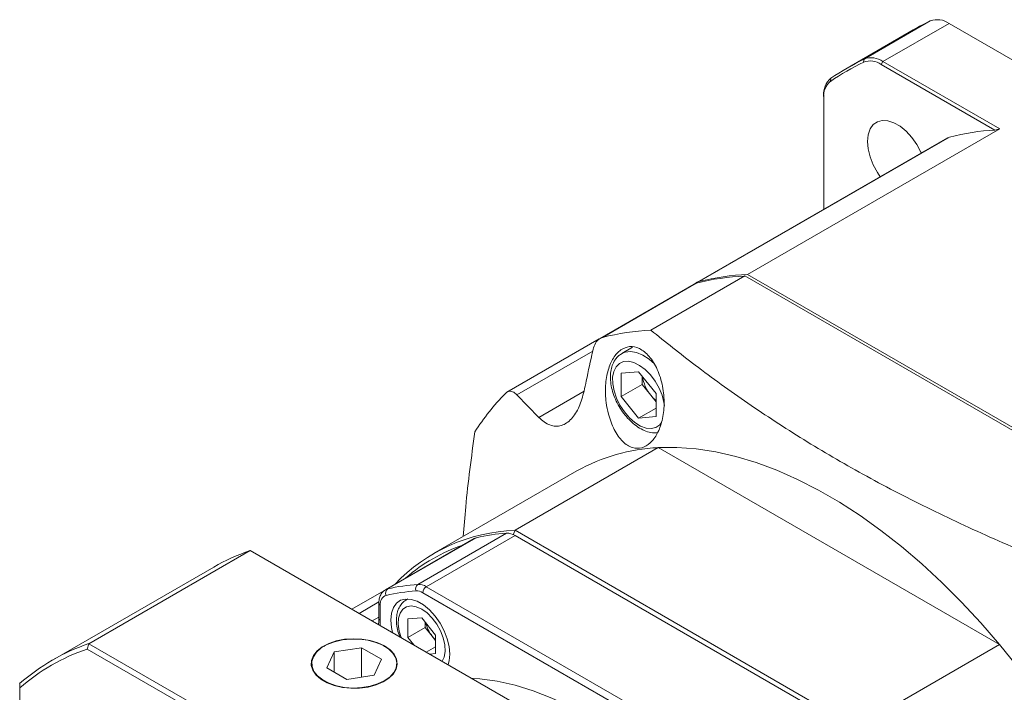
# Model space of a CAD drawing. Header units: millimetres. Extents: x 9847 to 11098, y 3572 to 4457.
# Tile 4 of 8: x 10145 to 10286, y 3892 to 3988. Entities that reach past the tile are written whole.
import ezdxf

# ---------------------------------------------------------------- set-up
doc = ezdxf.new("R2010")
doc.units = ezdxf.units.MM
doc.layers.get('0').update_dxf_attribs({"lineweight": 40})

msp = doc.modelspace()

# ---------------------------------------------------------------- linework, layer by layer
at = {"color": 7, "linetype": 'Continuous', "lineweight": 15}
for p, q in [((10265.66, 3982.4), (10275.07, 3987.83)), ((10277.73, 3987.49), (10268.33, 3982.06)), ((10369.75, 3934.37), (10277.73, 3987.49)), ((10272.65, 3986.56), (10263.24, 3981.13)), ((10265.66, 3982.4), (10265.58, 3981.95)), ((10268.33, 3982.06), (10268.08, 3981.63)), ((10284.25, 3972.3), (10268.08, 3981.63)), ((10268.33, 3982.06), (10284.95, 3972.46)), ((10260.92, 3979.67), (10260.86, 3979.23)), ((10259.89, 3977.18), (10259.89, 3976.9)), ((10259.89, 3976.9), (10259.89, 3961.01)), ((10249.07, 3951.75), (10284.95, 3972.46)), ((10277.5, 3971.18), (10241.86, 3950.6)), ((10277.8, 3971.3), (10242.16, 3950.72)), ((10248.67, 3951.52), (10235.3, 3943.8)), ((10307.44, 3917.59), (10248.67, 3951.52)), ((10307.84, 3917.82), (10249.07, 3951.75)), ((10241.47, 3950.37), (10228.08, 3942.64)), ((10241.76, 3950.5), (10228.4, 3942.78)), ((10241.8, 3950.57), (10241.53, 3950.41)), ((10227.92, 3942.55), (10214.81, 3934.98)), ((10232.7, 3941.37), (10231.14, 3940.47)), ((10231.08, 3937.67), (10233.55, 3937.89)), ((10231.08, 3934.37), (10231.08, 3937.67)), ((10233.55, 3937.89), (10236.03, 3934.81)), ((10234.05, 3936.08), (10234.05, 3937.27)), ((10234.05, 3936.08), (10231.08, 3934.37)), ((10235.28, 3934.54), (10234.05, 3936.08)), ((10216.22, 3934.61), (10219.35, 3931.39)), ((10233.55, 3931.29), (10231.08, 3934.37)), ((10236.03, 3933.62), (10235.28, 3934.54)), ((10236.03, 3934.81), (10236.03, 3931.51)), ((10236.03, 3932.72), (10233.55, 3931.29)), ((10236.03, 3931.51), (10233.55, 3931.29)), ((10236.35, 3927.08), (10215.96, 3915.31)), ((10284.91, 3899.05), (10236.35, 3927.08)), ((10224.76, 3923.76), (10204.37, 3911.99)), ((10202.12, 3907.61), (10214.74, 3914.9)), ((10215.96, 3914.57), (10203.33, 3907.28)), ((10215.7, 3914.65), (10215.96, 3915.31)), ((10215.96, 3915.31), (10264.52, 3887.27)), ((10263.24, 3887.27), (10215.96, 3914.57)), ((10210.12, 3914.13), (10197.5, 3906.84)), ((10210.45, 3914.26), (10197.83, 3906.97)), ((10155.31, 3899.17), (10178.27, 3912.43)), ((10253.6, 3868.95), (10178.27, 3912.43)), ((10173.07, 3910.08), (10150.1, 3896.82)), ((10197.27, 3906.71), (10192.73, 3904.09)), ((10250.12, 3879.13), (10202.84, 3906.42)), ((10203.33, 3907.28), (10250.62, 3879.98)), ((10196.57, 3904.95), (10196.57, 3902.79)), ((10196.78, 3904.67), (10196.78, 3902.5)), ((10200.69, 3905.54), (10200.5, 3905.43)), ((10200.5, 3905.43), (10200.56, 3905.47)), ((10200.7, 3902.69), (10202.68, 3902.87)), ((10200.7, 3900.05), (10200.7, 3902.69)), ((10202.68, 3902.87), (10204.66, 3900.4)), ((10203.17, 3901.48), (10203.17, 3902.25)), ((10203.17, 3901.48), (10200.7, 3900.05)), ((10204.16, 3900.25), (10203.17, 3901.48)), ((10204.66, 3900.4), (10204.66, 3897.76)), ((10155.05, 3898.41), (10155.31, 3899.17)), ((10155.31, 3899.17), (10230.64, 3855.69)), ((10201.54, 3899), (10200.7, 3900.05)), ((10204.66, 3899.63), (10204.16, 3900.25)), ((10264.52, 3887.27), (10284.91, 3899.05)), ((10230.1, 3855.08), (10155.05, 3898.41)), ((10188.79, 3898.82), (10188.74, 3898.79)), ((10190.21, 3898), (10189.17, 3895.74)), ((10194.12, 3898.6), (10190.21, 3898)), ((10190.21, 3895.14), (10190.21, 3898)), ((10196.97, 3896.95), (10194.12, 3898.6)), ((10194.12, 3894.42), (10194.12, 3898.6)), ((10197.4, 3898.79), (10197.35, 3898.82)), ((10204.66, 3898.73), (10203.33, 3897.97)), ((10204.66, 3897.76), (10203.82, 3897.69)), ((10195.93, 3894.7), (10196.97, 3896.95)), ((10189.17, 3895.74), (10192.02, 3894.09)), ((10145.45, 3893.48), (10145.45, 3892.87)), ((10192.02, 3894.09), (10195.93, 3894.7)), ((10145.45, 3892.87), (10145.45, 3806.2))]:
    msp.add_line(p, q, dxfattribs=at)
at = {"color": 8, "linetype": 'Continuous', "lineweight": 15}
for p, q in [((10227.01, 3940.84), (10216.22, 3934.61)), ((10225.78, 3935.1), (10219.35, 3931.39)), ((10196.58, 3905.13), (10193.76, 3903.49)), ((10200.56, 3905.47), (10200.72, 3905.54)), ((10195.63, 3902.41), (10196.57, 3902.95)), ((10196.78, 3902.5), (10196.75, 3901.77))]:
    msp.add_line(p, q, dxfattribs=at)
at = {"color": 7, "linetype": 'Continuous', "lineweight": 15, "flags": 128}
for points in [[(10267.94, 3965.66), (10267.53, 3966.27), (10266.94, 3967.37), (10266.5, 3968.5), (10266.23, 3969.62), (10266.13, 3970.69), (10266.23, 3971.64), (10266.5, 3972.45), (10266.94, 3973.08), (10267.53, 3973.49), (10268.24, 3973.68), (10269.04, 3973.63), (10269.9, 3973.34), (10270.78, 3972.84), (10271.64, 3972.13), (10272.44, 3971.25), (10273.16, 3970.24), (10273.74, 3969.15), (10273.8, 3969.04)], [(10277.5, 3971.18), (10277.57, 3971.21), (10277.8, 3971.3)], [(10241.76, 3950.5), (10241.54, 3950.41), (10241.47, 3950.37)], [(10284.91, 3899.05), (10282.26, 3902.14), (10279.53, 3905.09), (10276.73, 3907.89), (10273.88, 3910.53), (10270.99, 3913), (10268.05, 3915.29), (10265.1, 3917.4), (10262.12, 3919.32), (10259.14, 3921.04), (10256.17, 3922.56), (10253.21, 3923.86), (10250.28, 3924.95), (10247.39, 3925.82), (10244.53, 3926.47), (10241.74, 3926.9), (10239.01, 3927.1), (10236.35, 3927.08)], [(10210.45, 3914.26), (10210.22, 3914.18), (10210.12, 3914.13)], [(10198.52, 3900.74), (10198.37, 3901.48), (10198.27, 3902.54), (10198.37, 3903.5), (10198.64, 3904.31), (10199.08, 3904.93), (10199.67, 3905.35), (10200.38, 3905.53), (10201.18, 3905.48), (10202.04, 3905.2), (10202.92, 3904.69), (10203.78, 3903.98), (10204.58, 3903.11), (10205.3, 3902.1), (10205.88, 3901), (10206.32, 3899.87), (10206.6, 3898.75), (10206.69, 3897.68), (10206.69, 3897.68)], [(10197.4, 3898.85), (10196.44, 3899.3), (10195.34, 3899.63), (10194.15, 3899.83), (10192.91, 3899.88), (10191.69, 3899.79), (10190.51, 3899.56), (10189.44, 3899.2), (10188.53, 3898.72), (10187.79, 3898.14), (10187.27, 3897.49), (10186.99, 3896.79), (10186.96, 3896.08), (10187.18, 3895.38), (10187.64, 3894.71), (10188.32, 3894.11), (10189.2, 3893.61), (10190.23, 3893.21), (10191.38, 3892.95), (10192.6, 3892.82), (10193.84, 3892.84), (10195.05, 3893), (10196.18, 3893.3), (10197.18, 3893.72), (10198.01, 3894.25), (10198.64, 3894.87), (10199.04, 3895.55), (10199.19, 3896.26), (10199.1, 3896.97), (10198.76, 3897.66), (10198.18, 3898.29), (10197.4, 3898.85)], [(10197.35, 3893.88), (10198.12, 3894.42), (10198.69, 3895.05), (10199.03, 3895.73), (10199.12, 3896.44), (10198.97, 3897.14), (10198.57, 3897.81), (10197.95, 3898.42), (10197.13, 3898.94), (10196.14, 3899.36), (10195.03, 3899.65), (10193.83, 3899.81), (10192.61, 3899.83), (10191.4, 3899.71), (10190.27, 3899.44), (10189.24, 3899.06), (10188.38, 3898.56), (10187.7, 3897.97), (10187.25, 3897.31), (10187.03, 3896.61), (10187.07, 3895.91), (10187.34, 3895.22), (10187.85, 3894.58), (10188.58, 3894.01), (10189.49, 3893.53), (10190.54, 3893.17), (10191.7, 3892.94), (10192.92, 3892.85), (10194.14, 3892.91), (10195.32, 3893.1), (10196.4, 3893.43), (10197.35, 3893.88)], [(10206.69, 3897.68), (10206.6, 3896.73), (10206.45, 3896.22)]]:
    msp.add_lwpolyline(points, dxfattribs=at)
at = {"color": 8, "linetype": 'Continuous', "lineweight": 15, "flags": 128}
for points in [[(10231.17, 3940.49), (10231.63, 3940.68), (10232.4, 3940.77), (10233.25, 3940.62), (10234.14, 3940.24), (10235.04, 3939.66), (10235.79, 3939)], [(10230.34, 3938.59), (10230.01, 3937.93), (10229.85, 3937.11), (10229.87, 3936.17), (10230.05, 3935.16), (10230.41, 3934.13), (10230.9, 3933.11), (10231.52, 3932.17), (10232.24, 3931.33), (10233.02, 3930.65), (10233.82, 3930.16), (10234.61, 3929.87), (10235.35, 3929.8), (10236, 3929.95), (10236.55, 3930.33), (10236.81, 3930.65)], [(10237.22, 3933.09), (10237.16, 3933.5), (10236.89, 3934.53), (10236.47, 3935.56), (10235.9, 3936.55), (10235.23, 3937.44), (10234.48, 3938.2), (10233.68, 3938.79), (10232.88, 3939.19), (10232.11, 3939.37), (10231.41, 3939.33), (10230.81, 3939.06), (10230.34, 3938.59)], [(10197.5, 3906.84), (10197.6, 3906.89), (10197.83, 3906.97)], [(10202.68, 3904.08), (10201.91, 3904.43), (10201.18, 3904.54), (10200.53, 3904.42), (10200, 3904.08), (10199.61, 3903.53), (10199.39, 3902.8), (10199.34, 3901.93), (10199.48, 3900.97), (10199.76, 3900.03)], [(10205.6, 3896.66), (10205.88, 3897.27), (10206.01, 3898.08), (10205.97, 3899), (10205.75, 3899.98), (10205.36, 3900.98), (10204.83, 3901.94), (10204.18, 3902.81), (10203.45, 3903.54), (10202.68, 3904.08)], [(10209.74, 3894.27), (10210.95, 3894.17), (10213.43, 3893.82), (10215.98, 3893.24), (10218.56, 3892.44), (10221.18, 3891.43), (10223.83, 3890.21), (10226.48, 3888.77), (10229.14, 3887.14), (10231.78, 3885.31), (10234.4, 3883.3), (10236.99, 3881.11), (10239.53, 3878.76), (10242.01, 3876.24), (10243.22, 3874.94)]]:
    msp.add_lwpolyline(points, dxfattribs=at)
at = {"color": 7, "linetype": 'Continuous', "lineweight": 15}
for centre, radius, start, end in [((10289.71, 3957), 34.14, 115.4067, 119.9952), ((10276.07, 3985.1), 2.91, 55.0383, 110.1421), ((10280.17, 3951.25), 34, 115.4054, 124.6054), ((10280.3, 3951.59), 34.11, 115.4055, 124.6052), ((10266.52, 3979.4), 2.73, 55.038, 110.1426), ((10266.66, 3979.68), 2.91, 55.0383, 110.1421), ((10262.79, 3977.44), 2.91, 129.8693, 184.9638), ((10262.61, 3977.14), 2.73, 129.8689, 184.9641), ((10286.13, 3938.85), 33.5, 93.2105, 104.3937), ((10250.12, 3917.88), 33.67, 92.4743, 104.3742), ((10250.52, 3918.11), 33.67, 92.4743, 104.3742), ((10242.45, 3949.58), 1.18, 104.3322, 131.1854), ((10236.75, 3910.16), 33.67, 92.4743, 104.3742), ((10239.69, 3938.12), 5.68, 189.0826, 219.1273), ((10238.65, 3911.25), 33.67, 135.6359, 147.5342), ((10239.19, 3937.65), 4.99, 218.4876, 230.6474), ((10237.42, 3901.45), 25.65, 92.3875, 119.5747), ((10216.82, 3890.49), 24.83, 91.992, 136.393), ((10216.67, 3887.42), 27.55, 94.0039, 103.0422), ((10214.8, 3912.73), 2.17, 57.7658, 91.474), ((10216.23, 3890.52), 23.96, 108.7384, 131.2562), ((10187.51, 3885.02), 28.92, 108.6322, 119.9678), ((10204.05, 3880.13), 27.55, 94.0039, 103.0422), ((10202.57, 3906.99), 0.765, 125.977, 203.4561), ((10202.18, 3905.45), 2.17, 57.7658, 91.474), ((10198.04, 3904.85), 1.28, 109.2658, 188.114), ((10198.26, 3906.39), 0.721, 126.3005, 207.8504), ((10203.77, 3879.47), 27.28, 94.0039, 103.0422), ((10201.91, 3904.96), 1.73, 57.7655, 91.4744), ((10203.91, 3906.37), 1.08, 122.6061, 177.3944), ((10207.75, 3903.15), 4.61, 192.3084, 219.0096), ((10164.5, 3871.88), 28.81, 108.6151, 131.3956), ((10207.34, 3902.77), 4.06, 218.545, 228.6908), ((10190.66, 3821.23), 122.23, 20.4555, 39.5445), ((10164.29, 3871.33), 28.61, 108.8399, 131.1709)]:
    msp.add_arc(centre, radius, start, end, dxfattribs=at)
at = {"color": 8, "linetype": 'Continuous', "lineweight": 15}
for centre, radius, start, end in [((10196.9, 3904.97), 0.332, 183.7125, 247.5903), ((10196.92, 3902.82), 0.352, 185.6939, 245.6253)]:
    msp.add_arc(centre, radius, start, end, dxfattribs=at)
at = {"color": 7, "linetype": 'Continuous', "lineweight": 15}
msp.add_ellipse((10259.89, 3861.19), major_axis=(61.87, 107.16), ratio=0.577335, start_param=0.494975, end_param=0.503332, dxfattribs=at)
for points, knots in [([(10235.3, 3943.8), (10237.38, 3942.13), (10241.79, 3938.59), (10249.02, 3933.38), (10256.96, 3928.19), (10265.46, 3923.21), (10274.54, 3918.51), (10284.1, 3914.03), (10290.75, 3911.26), (10294.07, 3909.87)], [0, 0, 0, 0, 0.1278526, 0.2713456, 0.4149201, 0.5583751, 0.7055236, 0.8527929, 1, 1, 1, 1]), ([(10228.4, 3942.78), (10228.19, 3942.68), (10227.77, 3942.5), (10227.28, 3941.79), (10227.1, 3941.16), (10227.01, 3940.85)], [0, 0, 0, 0, 0.337213, 0.674142, 1, 1, 1, 1]), ([(10229.25, 3931.86), (10229.5, 3931.09), (10230, 3929.55), (10231.22, 3927.87), (10232.62, 3926.97), (10234.01, 3926.94), (10235.25, 3927.66), (10236.27, 3929.03), (10236.97, 3930.95), (10237.26, 3933.3), (10237.04, 3935.86), (10236.29, 3938.27), (10235.11, 3940.17), (10233.7, 3941.3), (10232.27, 3941.59), (10230.97, 3941.1), (10229.9, 3939.92), (10229.14, 3938.15), (10228.78, 3935.93), (10228.84, 3933.73), (10229.13, 3932.4), (10229.25, 3931.86)], [0, 0, 0, 0, 0.056939, 0.113972, 0.168342, 0.218962, 0.267491, 0.316455, 0.367928, 0.42285, 0.480672, 0.539478, 0.596906, 0.651417, 0.702958, 0.752661, 0.802133, 0.852905, 0.906098, 0.962134, 1, 1, 1, 1]), ([(10225.78, 3935.11), (10225.89, 3935.6), (10226.29, 3937.51), (10226.7, 3939.43), (10227.01, 3940.85)], [0, 0, 0, 0, 0.258446, 1, 1, 1, 1]), ([(10231.19, 3940.47), (10231.04, 3940.39), (10230.66, 3940.17), (10230.25, 3939.7), (10229.89, 3939.09), (10229.64, 3938.37), (10229.51, 3937.44), (10229.55, 3936.42), (10229.75, 3935.34), (10230.11, 3934.25), (10230.62, 3933.18), (10231.25, 3932.17), (10231.98, 3931.26), (10232.79, 3930.48), (10233.67, 3929.84), (10234.59, 3929.4), (10235.46, 3929.16), (10236, 3929.19), (10236.24, 3929.2)], [0, 0, 0, 0, 0.040864, 0.099629, 0.138499, 0.200924, 0.265545, 0.332591, 0.400542, 0.468342, 0.535913, 0.603429, 0.67112, 0.739213, 0.807994, 0.87763, 0.947552, 1, 1, 1, 1]), ([(10216.22, 3934.61), (10216.02, 3934.78), (10215.62, 3935.12), (10215.03, 3935.15), (10214.72, 3934.91), (10214.58, 3934.8)], [0, 0, 0, 0, 0.357087, 0.71477, 1, 1, 1, 1]), ([(10219.35, 3931.39), (10219.6, 3931.16), (10220.11, 3930.69), (10220.92, 3930.27), (10221.75, 3930.1), (10222.55, 3930.2), (10223.31, 3930.56), (10224.21, 3931.34), (10225.16, 3932.78), (10225.58, 3934.35), (10225.78, 3935.11)], [0, 0, 0, 0, 0.105071, 0.210109, 0.315437, 0.42074, 0.521474, 0.622211, 0.818317, 1, 1, 1, 1]), ([(10208.57, 3914.41), (10208.69, 3915.82), (10209.08, 3920.72), (10209.76, 3925.75), (10210.24, 3929.33)], [0, 0, 0, 0, 0.2869627, 1, 1, 1, 1]), ([(10197.5, 3906.83), (10197.36, 3906.73), (10197.05, 3906.52), (10196.75, 3906.01), (10196.59, 3905.47), (10196.58, 3905.1), (10196.57, 3904.95)], [0, 0, 0, 0, 0.246899, 0.52484, 0.811697, 1, 1, 1, 1]), ([(10200.59, 3905.45), (10200.48, 3905.4), (10200.15, 3905.24), (10199.72, 3904.78), (10199.34, 3904.12), (10199.12, 3903.32), (10199.05, 3902.42), (10199.16, 3901.44), (10199.34, 3900.66), (10199.51, 3900.24), (10199.55, 3900.15)], [0, 0, 0, 0, 0.0706686, 0.2102832, 0.3498177, 0.4947979, 0.6468854, 0.8034602, 0.9608359, 1, 1, 1, 1]), ([(10196.57, 3902.79), (10196.57, 3902.58), (10196.57, 3902.27), (10196.53, 3901.99), (10196.51, 3901.9)], [0, 0, 0, 0, 0.6789273, 1, 1, 1, 1])]:
    msp.add_open_spline(points, degree=3, knots=knots, dxfattribs=at)

doc.saveas('drawing.dxf')
